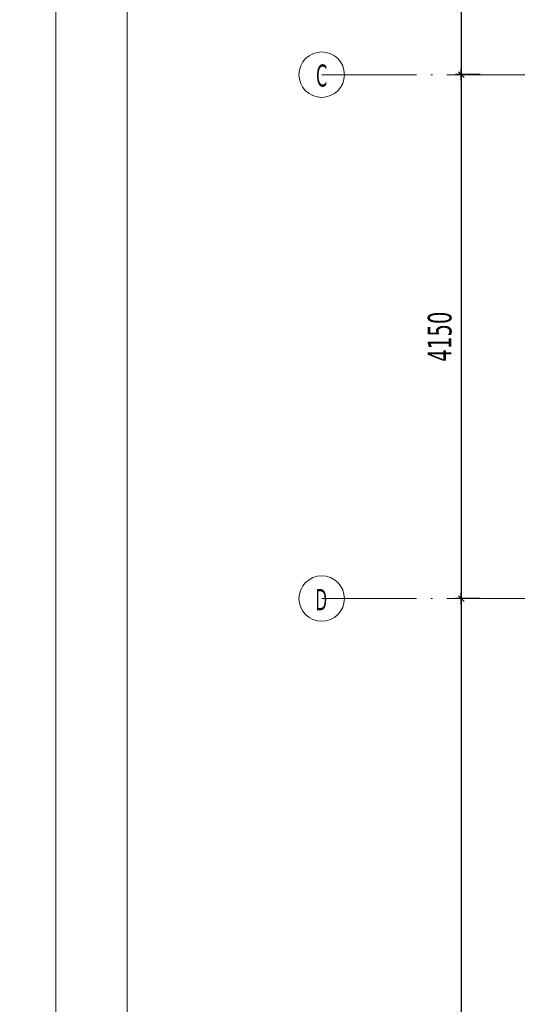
# Model space of a CAD drawing. Header units: millimetres. Extents: x 0 to 1517, y -116 to 725.
# Tile 74 of 256: x 633 to 686, y -5 to 99. Entities that reach past the tile are written whole.
import ezdxf

# ---------------------------------------------------------------- set-up
doc = ezdxf.new("R2010")
doc.units = ezdxf.units.MM
doc.linetypes.add('CADWORK_5', pattern=[13.2, 10, -1.5, 0.2, -1.5])
doc.layers.add('Ech.1_75', color=7, linetype='Continuous')
doc.styles.add('tahoma-', font='txt', dxfattribs={"height": 1})
doc.styles.add('tahoma-z-r', font='txt', dxfattribs={"width": 0.704918})
doc.dimstyles.new('ISO-25', dxfattribs={"dimtxt": 2.5, "dimasz": 2.5, "dimexe": 1.25, "dimexo": 0.625, "dimtad": 1, "dimtxsty": 'Standard', "dimcen": 2.5, "dimadec": 0, "dimazin": 0, "dimtfac": 1, "dimtmove": 0, "dimatfit": 3, "dimfxl": 1, "dimarcsym": 0})

# ---------------------------------------------------------------- blocks, each defined once
blk = doc.blocks.new('cw-dimension-symbol2')
at = {"color": 0, "linetype": 'Continuous', "lineweight": -2}
for p, q in [((-1, 0), (1, 0)), ((-0.5, -0.5), (0.5, 0.5))]:
    blk.add_line(p, q, dxfattribs=at)
blk = doc.blocks.new('*D199')
at = {"layer": 'Defpoints', "color": 0}
for p in [(681.97, 148.99), (679.97, 93.66), (681.97, 93.66)]:
    blk.add_point(p, dxfattribs=at)
at = {"layer": 'Ech.1_75', "color": 0, "linetype": 'Continuous', "lineweight": -2}
for p, q in [((681.97, 148.99), (679.37, 148.99)), ((679.97, 148.39), (679.97, 94.26)), ((681.97, 93.66), (679.37, 93.66))]:
    blk.add_line(p, q, dxfattribs=at)
at = {"layer": 'Ech.1_75', "color": 0, "lineweight": -2, "xscale": 0.6000000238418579, "yscale": 0.6000000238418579, "zscale": 0.6000000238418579}
for p, rotation in [((679.97, 148.99), 90), ((679.97, 93.66), 270)]:
    blk.add_blockref('cw-dimension-symbol2', p, dxfattribs=dict(at, rotation=rotation))
at = {"layer": 'Ech.1_75', "color": 7, "linetype": 'Continuous', "lineweight": 5, "insert": (677.72, 121.32), "char_height": 2.5, "attachment_point": 5, "rotation": 90, "style": 'tahoma-z-r'}
blk.add_mtext('4150', dxfattribs=at)
blk = doc.blocks.new('*D200')
at = {"layer": 'Defpoints', "color": 0}
for p in [(681.97, 93.66), (679.97, 38.32), (681.97, 38.32)]:
    blk.add_point(p, dxfattribs=at)
at = {"layer": 'Ech.1_75', "color": 0, "linetype": 'Continuous', "lineweight": -2}
for p, q in [((681.97, 93.66), (679.37, 93.66)), ((679.97, 93.06), (679.97, 38.92)), ((681.97, 38.32), (679.37, 38.32))]:
    blk.add_line(p, q, dxfattribs=at)
at = {"layer": 'Ech.1_75', "color": 0, "lineweight": -2, "xscale": 0.6000000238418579, "yscale": 0.6000000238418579, "zscale": 0.6000000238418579}
for p, rotation in [((679.97, 93.66), 90), ((679.97, 38.32), 270)]:
    blk.add_blockref('cw-dimension-symbol2', p, dxfattribs=dict(at, rotation=rotation))
at = {"layer": 'Ech.1_75', "color": 7, "linetype": 'Continuous', "lineweight": 5, "insert": (677.72, 65.99), "char_height": 2.5, "attachment_point": 5, "rotation": 90, "style": 'tahoma-z-r'}
blk.add_mtext('4150', dxfattribs=at)
blk = doc.blocks.new('*D201')
at = {"layer": 'Defpoints', "color": 0}
for p in [(681.97, 38.32), (679.97, -70.34), (681.97, -70.34)]:
    blk.add_point(p, dxfattribs=at)
at = {"layer": 'Ech.1_75', "color": 0, "linetype": 'Continuous', "lineweight": -2}
for p, q in [((681.97, 38.32), (679.37, 38.32)), ((679.97, 37.72), (679.97, -69.74)), ((681.97, -70.34), (679.37, -70.34))]:
    blk.add_line(p, q, dxfattribs=at)
at = {"layer": 'Ech.1_75', "color": 0, "lineweight": -2, "xscale": 0.6000000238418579, "yscale": 0.6000000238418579, "zscale": 0.6000000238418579}
for p, rotation in [((679.97, 38.32), 90), ((679.97, -70.34), 270)]:
    blk.add_blockref('cw-dimension-symbol2', p, dxfattribs=dict(at, rotation=rotation))
at = {"layer": 'Ech.1_75', "color": 7, "linetype": 'Continuous', "lineweight": 5, "insert": (677.72, -16.01), "char_height": 2.5, "attachment_point": 5, "rotation": 90, "style": 'tahoma-z-r'}
blk.add_mtext('8150', dxfattribs=at)

msp = doc.modelspace()

# ---------------------------------------------------------------- linework, layer by layer
at = {"layer": 'Ech.1_75', "color": 7, "linetype": 'Continuous', "lineweight": 5}
for points in [[(334.895, 239.316), (334.895, -108.036), (637.183, -108.036), (637.183, 239.316), (334.895, 239.316)], [(644.722, 239.316), (644.722, -108.036), (947.01, -108.036), (947.01, 239.316), (644.722, 239.316)]]:
    msp.add_lwpolyline(points, close=True, dxfattribs=at)

# ---------------------------------------------------------------- dimensions: what is measured, and where the dimension line sits
for base, p1, p2, text, picture, middle in [((679.973, 93.655), (681.973, 148.988), (681.973, 93.655), '4150', '*D199', (677.723, 121.322)), ((679.973, 38.322), (681.973, 93.655), (681.973, 38.322), '4150', '*D200', (677.723, 65.988)), ((679.973, -70.345), (681.973, 38.322), (681.973, -70.345), '8150', '*D201', (677.723, -16.012))]:
    dim = msp.add_linear_dim(base=base, p1=p1, p2=p2, angle=270, text=text, dimstyle='ISO-25', override={"dimtxt": 2.5, "dimasz": 0.6, "dimexe": 0.6, "dimexo": 0, "dimgap": 0, "dimdec": 0, "dimlfac": 1, "dimtxsty": 'tahoma-z-r', "dimblk": 'cw-dimension-symbol2', "dimclrt": 7, "dimtmove": 2}, dxfattribs=at)
    dim.commit()
    dim.dimension.update_dxf_attribs({"geometry": picture, "text_midpoint": middle, "dimtype": 161, "text_rotation": 90})

# ---------------------------------------------------------------- next in the draw order: wipeouts: each hides what was drawn before it
at = {"linetype": 'Continuous'}
for points in [[(665.249, 91.255), (665.264, 91.255), (665.279, 91.255), (665.294, 91.256), (665.309, 91.256), (665.324, 91.256), (665.34, 91.257), (665.355, 91.257), (665.37, 91.258), (665.385, 91.259), (665.4, 91.26), (665.415, 91.261), (665.43, 91.262), (665.445, 91.263), (665.46, 91.264), (665.475, 91.266), (665.49, 91.267), (665.505, 91.269), (665.52, 91.27), (665.535, 91.272), (665.55, 91.274), (665.565, 91.276), (665.58, 91.278), (665.595, 91.28), (665.61, 91.282), (665.625, 91.285), (665.639, 91.287), (665.654, 91.29), (665.669, 91.292), (665.684, 91.295), (665.699, 91.298), (665.714, 91.3), (665.728, 91.303), (665.743, 91.307), (665.758, 91.31), (665.773, 91.313), (665.787, 91.316), (665.802, 91.32), (665.817, 91.323), (665.831, 91.327), (665.846, 91.331), (665.861, 91.334), (665.875, 91.338), (665.89, 91.342), (665.904, 91.346), (665.919, 91.35), (665.933, 91.355), (665.948, 91.359), (665.962, 91.363), (665.976, 91.368), (665.991, 91.373), (666.005, 91.377), (666.019, 91.382), (666.034, 91.387), (666.048, 91.392), (666.062, 91.397), (666.076, 91.402), (666.09, 91.407), (666.104, 91.413), (666.119, 91.418), (666.133, 91.424), (666.147, 91.429), (666.161, 91.435), (666.174, 91.441), (666.188, 91.447), (666.202, 91.452), (666.216, 91.459), (666.23, 91.465), (666.244, 91.471), (666.257, 91.477), (666.271, 91.484), (666.285, 91.49), (666.298, 91.497), (666.312, 91.503), (666.325, 91.51), (666.339, 91.517), (666.352, 91.524), (666.365, 91.531), (666.379, 91.538), (666.392, 91.545), (666.405, 91.552), (666.418, 91.559), (666.432, 91.567), (666.445, 91.574), (666.458, 91.582), (666.471, 91.589), (666.484, 91.597), (666.497, 91.605), (666.509, 91.613), (666.522, 91.621), (666.535, 91.629), (666.548, 91.637), (666.56, 91.645), (666.573, 91.653), (666.586, 91.662), (666.598, 91.67), (666.611, 91.679), (666.623, 91.687), (666.635, 91.696), (666.648, 91.705), (666.66, 91.713), (666.672, 91.722), (666.684, 91.731), (666.696, 91.74), (666.708, 91.75), (666.72, 91.759), (666.732, 91.768), (666.744, 91.777), (666.756, 91.787), (666.767, 91.796), (666.779, 91.806), (666.79, 91.816), (666.802, 91.825), (666.813, 91.835), (666.825, 91.845), (666.836, 91.855), (666.847, 91.865), (666.859, 91.875), (666.87, 91.885), (666.881, 91.895), (666.892, 91.906), (666.903, 91.916), (666.914, 91.926), (666.925, 91.937), (666.935, 91.947), (666.946, 91.958), (666.957, 91.969), (666.967, 91.98), (666.978, 91.99), (666.988, 92.001), (666.999, 92.012), (667.009, 92.023), (667.019, 92.034), (667.029, 92.045), (667.039, 92.057), (667.049, 92.068), (667.059, 92.079), (667.069, 92.091), (667.079, 92.102), (667.089, 92.114), (667.098, 92.125), (667.108, 92.137), (667.117, 92.149), (667.127, 92.16), (667.136, 92.172), (667.145, 92.184), (667.155, 92.196), (667.164, 92.208), (667.173, 92.22), (667.182, 92.232), (667.191, 92.244), (667.2, 92.257), (667.208, 92.269), (667.217, 92.281), (667.226, 92.294), (667.234, 92.306), (667.242, 92.319), (667.251, 92.331), (667.259, 92.344), (667.267, 92.356), (667.275, 92.369), (667.283, 92.382), (667.291, 92.395), (667.299, 92.408), (667.307, 92.42), (667.315, 92.433), (667.322, 92.446), (667.33, 92.459), (667.338, 92.473), (667.345, 92.486), (667.352, 92.499), (667.359, 92.512), (667.367, 92.525), (667.374, 92.539), (667.381, 92.552), (667.387, 92.566), (667.394, 92.579), (667.401, 92.592), (667.408, 92.606), (667.414, 92.62), (667.421, 92.633), (667.427, 92.647), (667.433, 92.661), (667.44, 92.674), (667.446, 92.688), (667.452, 92.702), (667.458, 92.716), (667.463, 92.73), (667.469, 92.744), (667.475, 92.758), (667.481, 92.772), (667.486, 92.786), (667.491, 92.8), (667.497, 92.814), (667.502, 92.828), (667.507, 92.842), (667.512, 92.856), (667.517, 92.871), (667.522, 92.885), (667.527, 92.899), (667.532, 92.913), (667.536, 92.928), (667.541, 92.942), (667.545, 92.957), (667.55, 92.971), (667.554, 92.986), (667.558, 93), (667.562, 93.015), (667.566, 93.029), (667.57, 93.044), (667.574, 93.058), (667.577, 93.073), (667.581, 93.088), (667.584, 93.102), (667.588, 93.117), (667.591, 93.132), (667.595, 93.146), (667.598, 93.161), (667.601, 93.176), (667.604, 93.191), (667.607, 93.205), (667.609, 93.22), (667.612, 93.235), (667.615, 93.25), (667.617, 93.265), (667.62, 93.28), (667.622, 93.295), (667.624, 93.309), (667.626, 93.324), (667.628, 93.339), (667.63, 93.354), (667.632, 93.369), (667.634, 93.384), (667.635, 93.399), (667.637, 93.414), (667.638, 93.429), (667.64, 93.444), (667.641, 93.459), (667.642, 93.474), (667.643, 93.489), (667.644, 93.504), (667.645, 93.519), (667.646, 93.535), (667.647, 93.55), (667.647, 93.565), (667.648, 93.58), (667.648, 93.595), (667.649, 93.61), (667.649, 93.625), (667.649, 93.64), (667.649, 93.655), (667.649, 93.67), (667.649, 93.685), (667.649, 93.7), (667.648, 93.715), (667.648, 93.73), (667.647, 93.746), (667.647, 93.761), (667.646, 93.776), (667.645, 93.791), (667.644, 93.806), (667.643, 93.821), (667.642, 93.836), (667.641, 93.851), (667.64, 93.866), (667.638, 93.881), (667.637, 93.896), (667.635, 93.911), (667.634, 93.926), (667.632, 93.941), (667.63, 93.956), (667.628, 93.971), (667.626, 93.986), (667.624, 94.001), (667.622, 94.016), (667.62, 94.031), (667.617, 94.045), (667.615, 94.06), (667.612, 94.075), (667.609, 94.09), (667.607, 94.105), (667.604, 94.12), (667.601, 94.134), (667.598, 94.149), (667.595, 94.164), (667.591, 94.179), (667.588, 94.193), (667.584, 94.208), (667.581, 94.223), (667.577, 94.237), (667.574, 94.252), (667.57, 94.267), (667.566, 94.281), (667.562, 94.296), (667.558, 94.31), (667.554, 94.325), (667.55, 94.339), (667.545, 94.354), (667.541, 94.368), (667.536, 94.382), (667.532, 94.397), (667.527, 94.411), (667.522, 94.425), (667.517, 94.44), (667.512, 94.454), (667.507, 94.468), (667.502, 94.482), (667.497, 94.496), (667.491, 94.51), (667.486, 94.525), (667.481, 94.539), (667.475, 94.553), (667.469, 94.567), (667.463, 94.581), (667.458, 94.594), (667.452, 94.608), (667.446, 94.622), (667.44, 94.636), (667.433, 94.65), (667.427, 94.663), (667.421, 94.677), (667.414, 94.691), (667.408, 94.704), (667.401, 94.718), (667.394, 94.731), (667.387, 94.745), (667.381, 94.758), (667.374, 94.771), (667.367, 94.785), (667.359, 94.798), (667.352, 94.811), (667.345, 94.825), (667.338, 94.838), (667.33, 94.851), (667.322, 94.864), (667.315, 94.877), (667.307, 94.89), (667.299, 94.903), (667.291, 94.916), (667.283, 94.928), (667.275, 94.941), (667.267, 94.954), (667.259, 94.966), (667.251, 94.979), (667.242, 94.992), (667.234, 95.004), (667.226, 95.017), (667.217, 95.029), (667.208, 95.041), (667.2, 95.054), (667.191, 95.066), (667.182, 95.078), (667.173, 95.09), (667.164, 95.102), (667.155, 95.114), (667.145, 95.126), (667.136, 95.138), (667.127, 95.15), (667.117, 95.162), (667.108, 95.173), (667.098, 95.185), (667.089, 95.197), (667.079, 95.208), (667.069, 95.22), (667.059, 95.231), (667.049, 95.242), (667.039, 95.254), (667.029, 95.265), (667.019, 95.276), (667.009, 95.287), (666.999, 95.298), (666.988, 95.309), (666.978, 95.32), (666.967, 95.331), (666.957, 95.341), (666.946, 95.352), (666.935, 95.363), (666.925, 95.373), (666.914, 95.384), (666.903, 95.394), (666.892, 95.405), (666.881, 95.415), (666.87, 95.425), (666.859, 95.435), (666.847, 95.445), (666.836, 95.455), (666.825, 95.465), (666.813, 95.475), (666.802, 95.485), (666.79, 95.495), (666.779, 95.504), (666.767, 95.514), (666.756, 95.523), (666.744, 95.533), (666.732, 95.542), (666.72, 95.551), (666.708, 95.561), (666.696, 95.57), (666.684, 95.579), (666.672, 95.588), (666.66, 95.597), (666.648, 95.606), (666.635, 95.614), (666.623, 95.623), (666.611, 95.632), (666.598, 95.64), (666.586, 95.649), (666.573, 95.657), (666.56, 95.665), (666.548, 95.673), (666.535, 95.681), (666.522, 95.69), (666.509, 95.697), (666.497, 95.705), (666.484, 95.713), (666.471, 95.721), (666.458, 95.729), (666.445, 95.736), (666.432, 95.744), (666.418, 95.751), (666.405, 95.758), (666.392, 95.765), (666.379, 95.773), (666.365, 95.78), (666.352, 95.787), (666.339, 95.794), (666.325, 95.8), (666.312, 95.807), (666.298, 95.814), (666.285, 95.82), (666.271, 95.827), (666.257, 95.833), (666.244, 95.839), (666.23, 95.846), (666.216, 95.852), (666.202, 95.858), (666.188, 95.864), (666.174, 95.87), (666.161, 95.875), (666.147, 95.881), (666.133, 95.887), (666.119, 95.892), (666.104, 95.897), (666.09, 95.903), (666.076, 95.908), (666.062, 95.913), (666.048, 95.918), (666.034, 95.923), (666.019, 95.928), (666.005, 95.933), (665.991, 95.938), (665.976, 95.942), (665.962, 95.947), (665.948, 95.951), (665.933, 95.956), (665.919, 95.96), (665.904, 95.964), (665.89, 95.968), (665.875, 95.972), (665.861, 95.976), (665.846, 95.98), (665.831, 95.983), (665.817, 95.987), (665.802, 95.991), (665.787, 95.994), (665.773, 95.997), (665.758, 96.001), (665.743, 96.004), (665.728, 96.007), (665.714, 96.01), (665.699, 96.013), (665.684, 96.015), (665.669, 96.018), (665.654, 96.021), (665.639, 96.023), (665.625, 96.026), (665.61, 96.028), (665.595, 96.03), (665.58, 96.032), (665.565, 96.034), (665.55, 96.036), (665.535, 96.038), (665.52, 96.04), (665.505, 96.041), (665.49, 96.043), (665.475, 96.044), (665.46, 96.046), (665.445, 96.047), (665.43, 96.048), (665.415, 96.049), (665.4, 96.05), (665.385, 96.051), (665.37, 96.052), (665.355, 96.053), (665.34, 96.053), (665.324, 96.054), (665.309, 96.054), (665.294, 96.055), (665.279, 96.055), (665.264, 96.055), (665.249, 96.055), (665.234, 96.055), (665.219, 96.055), (665.204, 96.055), (665.189, 96.054), (665.174, 96.054), (665.159, 96.053), (665.144, 96.053), (665.128, 96.052), (665.113, 96.051), (665.098, 96.05), (665.083, 96.049), (665.068, 96.048), (665.053, 96.047), (665.038, 96.046), (665.023, 96.044), (665.008, 96.043), (664.993, 96.041), (664.978, 96.04), (664.963, 96.038), (664.948, 96.036), (664.933, 96.034), (664.918, 96.032), (664.903, 96.03), (664.889, 96.028), (664.874, 96.026), (664.859, 96.023), (664.844, 96.021), (664.829, 96.018), (664.814, 96.015), (664.799, 96.013), (664.785, 96.01), (664.77, 96.007), (664.755, 96.004), (664.74, 96.001), (664.726, 95.997), (664.711, 95.994), (664.696, 95.991), (664.681, 95.987), (664.667, 95.983), (664.652, 95.98), (664.638, 95.976), (664.623, 95.972), (664.608, 95.968), (664.594, 95.964), (664.579, 95.96), (664.565, 95.956), (664.551, 95.951), (664.536, 95.947), (664.522, 95.942), (664.507, 95.938), (664.493, 95.933), (664.479, 95.928), (664.465, 95.923), (664.45, 95.918), (664.436, 95.913), (664.422, 95.908), (664.408, 95.903), (664.394, 95.897), (664.38, 95.892), (664.366, 95.887), (664.352, 95.881), (664.338, 95.875), (664.324, 95.87), (664.31, 95.864), (664.296, 95.858), (664.282, 95.852), (664.268, 95.846), (664.255, 95.839), (664.241, 95.833), (664.227, 95.827), (664.214, 95.82), (664.2, 95.814), (664.186, 95.807), (664.173, 95.8), (664.159, 95.794), (664.146, 95.787), (664.133, 95.78), (664.119, 95.773), (664.106, 95.765), (664.093, 95.758), (664.08, 95.751), (664.067, 95.744), (664.053, 95.736), (664.04, 95.729), (664.027, 95.721), (664.014, 95.713), (664.001, 95.705), (663.989, 95.697), (663.976, 95.69), (663.963, 95.681), (663.95, 95.673), (663.938, 95.665), (663.925, 95.657), (663.913, 95.649), (663.9, 95.64), (663.888, 95.632), (663.875, 95.623), (663.863, 95.614), (663.851, 95.606), (663.838, 95.597), (663.826, 95.588), (663.814, 95.579), (663.802, 95.57), (663.79, 95.561), (663.778, 95.551), (663.766, 95.542), (663.754, 95.533), (663.743, 95.523), (663.731, 95.514), (663.719, 95.504), (663.708, 95.495), (663.696, 95.485), (663.685, 95.475), (663.673, 95.465), (663.662, 95.455), (663.651, 95.445), (663.639, 95.435), (663.628, 95.425), (663.617, 95.415), (663.606, 95.405), (663.595, 95.394), (663.584, 95.384), (663.573, 95.373), (663.563, 95.363), (663.552, 95.352), (663.541, 95.341), (663.531, 95.331), (663.52, 95.32), (663.51, 95.309), (663.5, 95.298), (663.489, 95.287), (663.479, 95.276), (663.469, 95.265), (663.459, 95.254), (663.449, 95.242), (663.439, 95.231), (663.429, 95.22), (663.419, 95.208), (663.409, 95.197), (663.4, 95.185), (663.39, 95.173), (663.381, 95.162), (663.371, 95.15), (663.362, 95.138), (663.353, 95.126), (663.343, 95.114), (663.334, 95.102), (663.325, 95.09), (663.316, 95.078), (663.307, 95.066), (663.299, 95.054), (663.29, 95.041), (663.281, 95.029), (663.273, 95.017), (663.264, 95.004), (663.256, 94.992), (663.247, 94.979), (663.239, 94.966), (663.231, 94.954), (663.223, 94.941), (663.215, 94.928), (663.207, 94.916), (663.199, 94.903), (663.191, 94.89), (663.183, 94.877), (663.176, 94.864), (663.168, 94.851), (663.161, 94.838), (663.153, 94.825), (663.146, 94.811), (663.139, 94.798), (663.132, 94.785), (663.125, 94.771), (663.118, 94.758), (663.111, 94.745), (663.104, 94.731), (663.097, 94.718), (663.09, 94.704), (663.084, 94.691), (663.077, 94.677), (663.071, 94.663), (663.065, 94.65), (663.059, 94.636), (663.052, 94.622), (663.046, 94.608), (663.041, 94.594), (663.035, 94.581), (663.029, 94.567), (663.023, 94.553), (663.018, 94.539), (663.012, 94.525), (663.007, 94.51), (663.001, 94.496), (662.996, 94.482), (662.991, 94.468), (662.986, 94.454), (662.981, 94.44), (662.976, 94.425), (662.971, 94.411), (662.967, 94.397), (662.962, 94.382), (662.957, 94.368), (662.953, 94.354), (662.949, 94.339), (662.944, 94.325), (662.94, 94.31), (662.936, 94.296), (662.932, 94.281), (662.928, 94.267), (662.924, 94.252), (662.921, 94.237), (662.917, 94.223), (662.914, 94.208), (662.91, 94.193), (662.907, 94.179), (662.904, 94.164), (662.9, 94.149), (662.897, 94.134), (662.894, 94.12), (662.892, 94.105), (662.889, 94.09), (662.886, 94.075), (662.884, 94.06), (662.881, 94.045), (662.879, 94.031), (662.876, 94.016), (662.874, 94.001), (662.872, 93.986), (662.87, 93.971), (662.868, 93.956), (662.866, 93.941), (662.864, 93.926), (662.863, 93.911), (662.861, 93.896), (662.86, 93.881), (662.858, 93.866), (662.857, 93.851), (662.856, 93.836), (662.855, 93.821), (662.854, 93.806), (662.853, 93.791), (662.852, 93.776), (662.851, 93.761), (662.851, 93.746), (662.85, 93.73), (662.85, 93.715), (662.849, 93.7), (662.849, 93.685), (662.849, 93.67), (662.849, 93.655), (662.849, 93.64), (662.849, 93.625), (662.849, 93.61), (662.85, 93.595), (662.85, 93.58), (662.851, 93.565), (662.851, 93.55), (662.852, 93.535), (662.853, 93.519), (662.854, 93.504), (662.855, 93.489), (662.856, 93.474), (662.857, 93.459), (662.858, 93.444), (662.86, 93.429), (662.861, 93.414), (662.863, 93.399), (662.864, 93.384), (662.866, 93.369), (662.868, 93.354), (662.87, 93.339), (662.872, 93.324), (662.874, 93.309), (662.876, 93.295), (662.879, 93.28), (662.881, 93.265), (662.884, 93.25), (662.886, 93.235), (662.889, 93.22), (662.892, 93.205), (662.894, 93.191), (662.897, 93.176), (662.9, 93.161), (662.904, 93.146), (662.907, 93.132), (662.91, 93.117), (662.914, 93.102), (662.917, 93.088), (662.921, 93.073), (662.924, 93.058), (662.928, 93.044), (662.932, 93.029), (662.936, 93.015), (662.94, 93), (662.944, 92.986), (662.949, 92.971), (662.953, 92.957), (662.957, 92.942), (662.962, 92.928), (662.967, 92.913), (662.971, 92.899), (662.976, 92.885), (662.981, 92.871), (662.986, 92.856), (662.991, 92.842), (662.996, 92.828), (663.001, 92.814), (663.007, 92.8), (663.012, 92.786), (663.018, 92.772), (663.023, 92.758), (663.029, 92.744), (663.035, 92.73), (663.041, 92.716), (663.046, 92.702), (663.052, 92.688), (663.059, 92.674), (663.065, 92.661), (663.071, 92.647), (663.077, 92.633), (663.084, 92.62), (663.09, 92.606), (663.097, 92.592), (663.104, 92.579), (663.111, 92.566), (663.118, 92.552), (663.125, 92.539), (663.132, 92.525), (663.139, 92.512), (663.146, 92.499), (663.153, 92.486), (663.161, 92.473), (663.168, 92.459), (663.176, 92.446), (663.183, 92.433), (663.191, 92.42), (663.199, 92.408), (663.207, 92.395), (663.215, 92.382), (663.223, 92.369), (663.231, 92.356), (663.239, 92.344), (663.247, 92.331), (663.256, 92.319), (663.264, 92.306), (663.273, 92.294), (663.281, 92.281), (663.29, 92.269), (663.299, 92.257), (663.307, 92.244), (663.316, 92.232), (663.325, 92.22), (663.334, 92.208), (663.343, 92.196), (663.353, 92.184), (663.362, 92.172), (663.371, 92.16), (663.381, 92.149), (663.39, 92.137), (663.4, 92.125), (663.409, 92.114), (663.419, 92.102), (663.429, 92.091), (663.439, 92.079), (663.449, 92.068), (663.459, 92.057), (663.469, 92.045), (663.479, 92.034), (663.489, 92.023), (663.5, 92.012), (663.51, 92.001), (663.52, 91.99), (663.531, 91.98), (663.541, 91.969), (663.552, 91.958), (663.563, 91.947), (663.573, 91.937), (663.584, 91.926), (663.595, 91.916), (663.606, 91.906), (663.617, 91.895), (663.628, 91.885), (663.639, 91.875), (663.651, 91.865), (663.662, 91.855), (663.673, 91.845), (663.685, 91.835), (663.696, 91.825), (663.708, 91.816), (663.719, 91.806), (663.731, 91.796), (663.743, 91.787), (663.754, 91.777), (663.766, 91.768), (663.778, 91.759), (663.79, 91.75), (663.802, 91.74), (663.814, 91.731), (663.826, 91.722), (663.838, 91.713), (663.851, 91.705), (663.863, 91.696), (663.875, 91.687), (663.888, 91.679), (663.9, 91.67), (663.913, 91.662), (663.925, 91.653), (663.938, 91.645), (663.95, 91.637), (663.963, 91.629), (663.976, 91.621), (663.989, 91.613), (664.001, 91.605), (664.014, 91.597), (664.027, 91.589), (664.04, 91.582), (664.053, 91.574), (664.067, 91.567), (664.08, 91.559), (664.093, 91.552), (664.106, 91.545), (664.119, 91.538), (664.133, 91.531), (664.146, 91.524), (664.159, 91.517), (664.173, 91.51), (664.186, 91.503), (664.2, 91.497), (664.214, 91.49), (664.227, 91.484), (664.241, 91.477), (664.255, 91.471), (664.268, 91.465), (664.282, 91.459), (664.296, 91.452), (664.31, 91.447), (664.324, 91.441), (664.338, 91.435), (664.352, 91.429), (664.366, 91.424), (664.38, 91.418), (664.394, 91.413), (664.408, 91.407), (664.422, 91.402), (664.436, 91.397), (664.45, 91.392), (664.465, 91.387), (664.479, 91.382), (664.493, 91.377), (664.507, 91.373), (664.522, 91.368), (664.536, 91.363), (664.551, 91.359), (664.565, 91.355), (664.579, 91.35), (664.594, 91.346), (664.608, 91.342), (664.623, 91.338), (664.638, 91.334), (664.652, 91.331), (664.667, 91.327), (664.681, 91.323), (664.696, 91.32), (664.711, 91.316), (664.726, 91.313), (664.74, 91.31), (664.755, 91.307), (664.77, 91.303), (664.785, 91.3), (664.799, 91.298), (664.814, 91.295), (664.829, 91.292), (664.844, 91.29), (664.859, 91.287), (664.874, 91.285), (664.889, 91.282), (664.903, 91.28), (664.918, 91.278), (664.933, 91.276), (664.948, 91.274), (664.963, 91.272), (664.978, 91.27), (664.993, 91.269), (665.008, 91.267), (665.023, 91.266), (665.038, 91.264), (665.053, 91.263), (665.068, 91.262), (665.083, 91.261), (665.098, 91.26), (665.113, 91.259), (665.128, 91.258), (665.144, 91.257), (665.159, 91.257), (665.174, 91.256), (665.189, 91.256), (665.204, 91.256), (665.219, 91.255), (665.234, 91.255)], [(665.249, 35.922), (665.264, 35.922), (665.279, 35.922), (665.294, 35.922), (665.309, 35.923), (665.324, 35.923), (665.34, 35.923), (665.355, 35.924), (665.37, 35.925), (665.385, 35.926), (665.4, 35.927), (665.415, 35.928), (665.43, 35.929), (665.445, 35.93), (665.46, 35.931), (665.475, 35.932), (665.49, 35.934), (665.505, 35.935), (665.52, 35.937), (665.535, 35.939), (665.55, 35.941), (665.565, 35.943), (665.58, 35.945), (665.595, 35.947), (665.61, 35.949), (665.625, 35.951), (665.639, 35.954), (665.654, 35.956), (665.669, 35.959), (665.684, 35.962), (665.699, 35.964), (665.714, 35.967), (665.728, 35.97), (665.743, 35.973), (665.758, 35.976), (665.773, 35.98), (665.787, 35.983), (665.802, 35.986), (665.817, 35.99), (665.831, 35.993), (665.846, 35.997), (665.861, 36.001), (665.875, 36.005), (665.89, 36.009), (665.904, 36.013), (665.919, 36.017), (665.933, 36.021), (665.948, 36.026), (665.962, 36.03), (665.976, 36.035), (665.991, 36.039), (666.005, 36.044), (666.019, 36.049), (666.034, 36.054), (666.048, 36.059), (666.062, 36.064), (666.076, 36.069), (666.09, 36.074), (666.104, 36.079), (666.119, 36.085), (666.133, 36.09), (666.147, 36.096), (666.161, 36.102), (666.174, 36.107), (666.188, 36.113), (666.202, 36.119), (666.216, 36.125), (666.23, 36.131), (666.244, 36.138), (666.257, 36.144), (666.271, 36.15), (666.285, 36.157), (666.298, 36.163), (666.312, 36.17), (666.325, 36.177), (666.339, 36.183), (666.352, 36.19), (666.365, 36.197), (666.379, 36.204), (666.392, 36.211), (666.405, 36.219), (666.418, 36.226), (666.432, 36.233), (666.445, 36.241), (666.458, 36.248), (666.471, 36.256), (666.484, 36.264), (666.497, 36.272), (666.509, 36.279), (666.522, 36.287), (666.535, 36.295), (666.548, 36.304), (666.56, 36.312), (666.573, 36.32), (666.586, 36.328), (666.598, 36.337), (666.611, 36.345), (666.623, 36.354), (666.635, 36.363), (666.648, 36.371), (666.66, 36.38), (666.672, 36.389), (666.684, 36.398), (666.696, 36.407), (666.708, 36.416), (666.72, 36.425), (666.732, 36.435), (666.744, 36.444), (666.756, 36.453), (666.767, 36.463), (666.779, 36.473), (666.79, 36.482), (666.802, 36.492), (666.813, 36.502), (666.825, 36.512), (666.836, 36.522), (666.847, 36.532), (666.859, 36.542), (666.87, 36.552), (666.881, 36.562), (666.892, 36.572), (666.903, 36.583), (666.914, 36.593), (666.925, 36.604), (666.935, 36.614), (666.946, 36.625), (666.957, 36.635), (666.967, 36.646), (666.978, 36.657), (666.988, 36.668), (666.999, 36.679), (667.009, 36.69), (667.019, 36.701), (667.029, 36.712), (667.039, 36.723), (667.049, 36.735), (667.059, 36.746), (667.069, 36.757), (667.079, 36.769), (667.089, 36.78), (667.098, 36.792), (667.108, 36.804), (667.117, 36.815), (667.127, 36.827), (667.136, 36.839), (667.145, 36.851), (667.155, 36.863), (667.164, 36.875), (667.173, 36.887), (667.182, 36.899), (667.191, 36.911), (667.2, 36.923), (667.208, 36.936), (667.217, 36.948), (667.226, 36.96), (667.234, 36.973), (667.242, 36.985), (667.251, 36.998), (667.259, 37.01), (667.267, 37.023), (667.275, 37.036), (667.283, 37.049), (667.291, 37.061), (667.299, 37.074), (667.307, 37.087), (667.315, 37.1), (667.322, 37.113), (667.33, 37.126), (667.338, 37.139), (667.345, 37.152), (667.352, 37.166), (667.359, 37.179), (667.367, 37.192), (667.374, 37.205), (667.381, 37.219), (667.387, 37.232), (667.394, 37.246), (667.401, 37.259), (667.408, 37.273), (667.414, 37.286), (667.421, 37.3), (667.427, 37.314), (667.433, 37.327), (667.44, 37.341), (667.446, 37.355), (667.452, 37.369), (667.458, 37.382), (667.463, 37.396), (667.469, 37.41), (667.475, 37.424), (667.481, 37.438), (667.486, 37.452), (667.491, 37.466), (667.497, 37.48), (667.502, 37.495), (667.507, 37.509), (667.512, 37.523), (667.517, 37.537), (667.522, 37.552), (667.527, 37.566), (667.532, 37.58), (667.536, 37.594), (667.541, 37.609), (667.545, 37.623), (667.55, 37.638), (667.554, 37.652), (667.558, 37.667), (667.562, 37.681), (667.566, 37.696), (667.57, 37.71), (667.574, 37.725), (667.577, 37.74), (667.581, 37.754), (667.584, 37.769), (667.588, 37.784), (667.591, 37.798), (667.595, 37.813), (667.598, 37.828), (667.601, 37.842), (667.604, 37.857), (667.607, 37.872), (667.609, 37.887), (667.612, 37.902), (667.615, 37.917), (667.617, 37.931), (667.62, 37.946), (667.622, 37.961), (667.624, 37.976), (667.626, 37.991), (667.628, 38.006), (667.63, 38.021), (667.632, 38.036), (667.634, 38.051), (667.635, 38.066), (667.637, 38.081), (667.638, 38.096), (667.64, 38.111), (667.641, 38.126), (667.642, 38.141), (667.643, 38.156), (667.644, 38.171), (667.645, 38.186), (667.646, 38.201), (667.647, 38.216), (667.647, 38.231), (667.648, 38.246), (667.648, 38.261), (667.649, 38.277), (667.649, 38.292), (667.649, 38.307), (667.649, 38.322), (667.649, 38.337), (667.649, 38.352), (667.649, 38.367), (667.648, 38.382), (667.648, 38.397), (667.647, 38.412), (667.647, 38.427), (667.646, 38.442), (667.645, 38.457), (667.644, 38.472), (667.643, 38.488), (667.642, 38.503), (667.641, 38.518), (667.64, 38.533), (667.638, 38.548), (667.637, 38.563), (667.635, 38.578), (667.634, 38.593), (667.632, 38.608), (667.63, 38.623), (667.628, 38.638), (667.626, 38.652), (667.624, 38.667), (667.622, 38.682), (667.62, 38.697), (667.617, 38.712), (667.615, 38.727), (667.612, 38.742), (667.609, 38.757), (667.607, 38.771), (667.604, 38.786), (667.601, 38.801), (667.598, 38.816), (667.595, 38.831), (667.591, 38.845), (667.588, 38.86), (667.584, 38.875), (667.581, 38.889), (667.577, 38.904), (667.574, 38.919), (667.57, 38.933), (667.566, 38.948), (667.562, 38.962), (667.558, 38.977), (667.554, 38.991), (667.55, 39.006), (667.545, 39.02), (667.541, 39.035), (667.536, 39.049), (667.532, 39.063), (667.527, 39.078), (667.522, 39.092), (667.517, 39.106), (667.512, 39.121), (667.507, 39.135), (667.502, 39.149), (667.497, 39.163), (667.491, 39.177), (667.486, 39.191), (667.481, 39.205), (667.475, 39.219), (667.469, 39.233), (667.463, 39.247), (667.458, 39.261), (667.452, 39.275), (667.446, 39.289), (667.44, 39.303), (667.433, 39.316), (667.427, 39.33), (667.421, 39.344), (667.414, 39.357), (667.408, 39.371), (667.401, 39.384), (667.394, 39.398), (667.387, 39.411), (667.381, 39.425), (667.374, 39.438), (667.367, 39.451), (667.359, 39.465), (667.352, 39.478), (667.345, 39.491), (667.338, 39.504), (667.33, 39.517), (667.322, 39.53), (667.315, 39.543), (667.307, 39.556), (667.299, 39.569), (667.291, 39.582), (667.283, 39.595), (667.275, 39.608), (667.267, 39.62), (667.259, 39.633), (667.251, 39.646), (667.242, 39.658), (667.234, 39.671), (667.226, 39.683), (667.217, 39.696), (667.208, 39.708), (667.2, 39.72), (667.191, 39.732), (667.182, 39.745), (667.173, 39.757), (667.164, 39.769), (667.155, 39.781), (667.145, 39.793), (667.136, 39.805), (667.127, 39.816), (667.117, 39.828), (667.108, 39.84), (667.098, 39.852), (667.089, 39.863), (667.079, 39.875), (667.069, 39.886), (667.059, 39.898), (667.049, 39.909), (667.039, 39.92), (667.029, 39.931), (667.019, 39.943), (667.009, 39.954), (666.999, 39.965), (666.988, 39.976), (666.978, 39.987), (666.967, 39.997), (666.957, 40.008), (666.946, 40.019), (666.935, 40.029), (666.925, 40.04), (666.914, 40.051), (666.903, 40.061), (666.892, 40.071), (666.881, 40.082), (666.87, 40.092), (666.859, 40.102), (666.847, 40.112), (666.836, 40.122), (666.825, 40.132), (666.813, 40.142), (666.802, 40.152), (666.79, 40.161), (666.779, 40.171), (666.767, 40.181), (666.756, 40.19), (666.744, 40.2), (666.732, 40.209), (666.72, 40.218), (666.708, 40.227), (666.696, 40.236), (666.684, 40.246), (666.672, 40.255), (666.66, 40.263), (666.648, 40.272), (666.635, 40.281), (666.623, 40.29), (666.611, 40.298), (666.598, 40.307), (666.586, 40.315), (666.573, 40.324), (666.56, 40.332), (666.548, 40.34), (666.535, 40.348), (666.522, 40.356), (666.509, 40.364), (666.497, 40.372), (666.484, 40.38), (666.471, 40.388), (666.458, 40.395), (666.445, 40.403), (666.432, 40.41), (666.418, 40.418), (666.405, 40.425), (666.392, 40.432), (666.379, 40.439), (666.365, 40.446), (666.352, 40.453), (666.339, 40.46), (666.325, 40.467), (666.312, 40.474), (666.298, 40.48), (666.285, 40.487), (666.271, 40.493), (666.257, 40.5), (666.244, 40.506), (666.23, 40.512), (666.216, 40.518), (666.202, 40.524), (666.188, 40.53), (666.174, 40.536), (666.161, 40.542), (666.147, 40.548), (666.133, 40.553), (666.119, 40.559), (666.104, 40.564), (666.09, 40.569), (666.076, 40.575), (666.062, 40.58), (666.048, 40.585), (666.034, 40.59), (666.019, 40.595), (666.005, 40.6), (665.991, 40.604), (665.976, 40.609), (665.962, 40.613), (665.948, 40.618), (665.933, 40.622), (665.919, 40.626), (665.904, 40.631), (665.89, 40.635), (665.875, 40.639), (665.861, 40.643), (665.846, 40.646), (665.831, 40.65), (665.817, 40.654), (665.802, 40.657), (665.787, 40.661), (665.773, 40.664), (665.758, 40.667), (665.743, 40.67), (665.728, 40.673), (665.714, 40.676), (665.699, 40.679), (665.684, 40.682), (665.669, 40.685), (665.654, 40.687), (665.639, 40.69), (665.625, 40.692), (665.61, 40.695), (665.595, 40.697), (665.58, 40.699), (665.565, 40.701), (665.55, 40.703), (665.535, 40.705), (665.52, 40.706), (665.505, 40.708), (665.49, 40.71), (665.475, 40.711), (665.46, 40.712), (665.445, 40.714), (665.43, 40.715), (665.415, 40.716), (665.4, 40.717), (665.385, 40.718), (665.37, 40.719), (665.355, 40.719), (665.34, 40.72), (665.324, 40.721), (665.309, 40.721), (665.294, 40.721), (665.279, 40.722), (665.264, 40.722), (665.249, 40.722), (665.234, 40.722), (665.219, 40.722), (665.204, 40.721), (665.189, 40.721), (665.174, 40.721), (665.159, 40.72), (665.144, 40.719), (665.128, 40.719), (665.113, 40.718), (665.098, 40.717), (665.083, 40.716), (665.068, 40.715), (665.053, 40.714), (665.038, 40.712), (665.023, 40.711), (665.008, 40.71), (664.993, 40.708), (664.978, 40.706), (664.963, 40.705), (664.948, 40.703), (664.933, 40.701), (664.918, 40.699), (664.903, 40.697), (664.889, 40.695), (664.874, 40.692), (664.859, 40.69), (664.844, 40.687), (664.829, 40.685), (664.814, 40.682), (664.799, 40.679), (664.785, 40.676), (664.77, 40.673), (664.755, 40.67), (664.74, 40.667), (664.726, 40.664), (664.711, 40.661), (664.696, 40.657), (664.681, 40.654), (664.667, 40.65), (664.652, 40.646), (664.638, 40.643), (664.623, 40.639), (664.608, 40.635), (664.594, 40.631), (664.579, 40.626), (664.565, 40.622), (664.551, 40.618), (664.536, 40.613), (664.522, 40.609), (664.507, 40.604), (664.493, 40.6), (664.479, 40.595), (664.465, 40.59), (664.45, 40.585), (664.436, 40.58), (664.422, 40.575), (664.408, 40.569), (664.394, 40.564), (664.38, 40.559), (664.366, 40.553), (664.352, 40.548), (664.338, 40.542), (664.324, 40.536), (664.31, 40.53), (664.296, 40.524), (664.282, 40.518), (664.268, 40.512), (664.255, 40.506), (664.241, 40.5), (664.227, 40.493), (664.214, 40.487), (664.2, 40.48), (664.186, 40.474), (664.173, 40.467), (664.159, 40.46), (664.146, 40.453), (664.133, 40.446), (664.119, 40.439), (664.106, 40.432), (664.093, 40.425), (664.08, 40.418), (664.067, 40.41), (664.053, 40.403), (664.04, 40.395), (664.027, 40.388), (664.014, 40.38), (664.001, 40.372), (663.989, 40.364), (663.976, 40.356), (663.963, 40.348), (663.95, 40.34), (663.938, 40.332), (663.925, 40.324), (663.913, 40.315), (663.9, 40.307), (663.888, 40.298), (663.875, 40.29), (663.863, 40.281), (663.851, 40.272), (663.838, 40.263), (663.826, 40.255), (663.814, 40.246), (663.802, 40.236), (663.79, 40.227), (663.778, 40.218), (663.766, 40.209), (663.754, 40.2), (663.743, 40.19), (663.731, 40.181), (663.719, 40.171), (663.708, 40.161), (663.696, 40.152), (663.685, 40.142), (663.673, 40.132), (663.662, 40.122), (663.651, 40.112), (663.639, 40.102), (663.628, 40.092), (663.617, 40.082), (663.606, 40.071), (663.595, 40.061), (663.584, 40.051), (663.573, 40.04), (663.563, 40.029), (663.552, 40.019), (663.541, 40.008), (663.531, 39.997), (663.52, 39.987), (663.51, 39.976), (663.5, 39.965), (663.489, 39.954), (663.479, 39.943), (663.469, 39.931), (663.459, 39.92), (663.449, 39.909), (663.439, 39.898), (663.429, 39.886), (663.419, 39.875), (663.409, 39.863), (663.4, 39.852), (663.39, 39.84), (663.381, 39.828), (663.371, 39.816), (663.362, 39.805), (663.353, 39.793), (663.343, 39.781), (663.334, 39.769), (663.325, 39.757), (663.316, 39.745), (663.307, 39.732), (663.299, 39.72), (663.29, 39.708), (663.281, 39.696), (663.273, 39.683), (663.264, 39.671), (663.256, 39.658), (663.247, 39.646), (663.239, 39.633), (663.231, 39.62), (663.223, 39.608), (663.215, 39.595), (663.207, 39.582), (663.199, 39.569), (663.191, 39.556), (663.183, 39.543), (663.176, 39.53), (663.168, 39.517), (663.161, 39.504), (663.153, 39.491), (663.146, 39.478), (663.139, 39.465), (663.132, 39.451), (663.125, 39.438), (663.118, 39.425), (663.111, 39.411), (663.104, 39.398), (663.097, 39.384), (663.09, 39.371), (663.084, 39.357), (663.077, 39.344), (663.071, 39.33), (663.065, 39.316), (663.059, 39.303), (663.052, 39.289), (663.046, 39.275), (663.041, 39.261), (663.035, 39.247), (663.029, 39.233), (663.023, 39.219), (663.018, 39.205), (663.012, 39.191), (663.007, 39.177), (663.001, 39.163), (662.996, 39.149), (662.991, 39.135), (662.986, 39.121), (662.981, 39.106), (662.976, 39.092), (662.971, 39.078), (662.967, 39.063), (662.962, 39.049), (662.957, 39.035), (662.953, 39.02), (662.949, 39.006), (662.944, 38.991), (662.94, 38.977), (662.936, 38.962), (662.932, 38.948), (662.928, 38.933), (662.924, 38.919), (662.921, 38.904), (662.917, 38.889), (662.914, 38.875), (662.91, 38.86), (662.907, 38.845), (662.904, 38.831), (662.9, 38.816), (662.897, 38.801), (662.894, 38.786), (662.892, 38.771), (662.889, 38.757), (662.886, 38.742), (662.884, 38.727), (662.881, 38.712), (662.879, 38.697), (662.876, 38.682), (662.874, 38.667), (662.872, 38.652), (662.87, 38.638), (662.868, 38.623), (662.866, 38.608), (662.864, 38.593), (662.863, 38.578), (662.861, 38.563), (662.86, 38.548), (662.858, 38.533), (662.857, 38.518), (662.856, 38.503), (662.855, 38.488), (662.854, 38.472), (662.853, 38.457), (662.852, 38.442), (662.851, 38.427), (662.851, 38.412), (662.85, 38.397), (662.85, 38.382), (662.849, 38.367), (662.849, 38.352), (662.849, 38.337), (662.849, 38.322), (662.849, 38.307), (662.849, 38.292), (662.849, 38.277), (662.85, 38.261), (662.85, 38.246), (662.851, 38.231), (662.851, 38.216), (662.852, 38.201), (662.853, 38.186), (662.854, 38.171), (662.855, 38.156), (662.856, 38.141), (662.857, 38.126), (662.858, 38.111), (662.86, 38.096), (662.861, 38.081), (662.863, 38.066), (662.864, 38.051), (662.866, 38.036), (662.868, 38.021), (662.87, 38.006), (662.872, 37.991), (662.874, 37.976), (662.876, 37.961), (662.879, 37.946), (662.881, 37.931), (662.884, 37.917), (662.886, 37.902), (662.889, 37.887), (662.892, 37.872), (662.894, 37.857), (662.897, 37.842), (662.9, 37.828), (662.904, 37.813), (662.907, 37.798), (662.91, 37.784), (662.914, 37.769), (662.917, 37.754), (662.921, 37.74), (662.924, 37.725), (662.928, 37.71), (662.932, 37.696), (662.936, 37.681), (662.94, 37.667), (662.944, 37.652), (662.949, 37.638), (662.953, 37.623), (662.957, 37.609), (662.962, 37.594), (662.967, 37.58), (662.971, 37.566), (662.976, 37.552), (662.981, 37.537), (662.986, 37.523), (662.991, 37.509), (662.996, 37.495), (663.001, 37.48), (663.007, 37.466), (663.012, 37.452), (663.018, 37.438), (663.023, 37.424), (663.029, 37.41), (663.035, 37.396), (663.041, 37.382), (663.046, 37.369), (663.052, 37.355), (663.059, 37.341), (663.065, 37.327), (663.071, 37.314), (663.077, 37.3), (663.084, 37.286), (663.09, 37.273), (663.097, 37.259), (663.104, 37.246), (663.111, 37.232), (663.118, 37.219), (663.125, 37.205), (663.132, 37.192), (663.139, 37.179), (663.146, 37.166), (663.153, 37.152), (663.161, 37.139), (663.168, 37.126), (663.176, 37.113), (663.183, 37.1), (663.191, 37.087), (663.199, 37.074), (663.207, 37.061), (663.215, 37.049), (663.223, 37.036), (663.231, 37.023), (663.239, 37.01), (663.247, 36.998), (663.256, 36.985), (663.264, 36.973), (663.273, 36.96), (663.281, 36.948), (663.29, 36.936), (663.299, 36.923), (663.307, 36.911), (663.316, 36.899), (663.325, 36.887), (663.334, 36.875), (663.343, 36.863), (663.353, 36.851), (663.362, 36.839), (663.371, 36.827), (663.381, 36.815), (663.39, 36.804), (663.4, 36.792), (663.409, 36.78), (663.419, 36.769), (663.429, 36.757), (663.439, 36.746), (663.449, 36.735), (663.459, 36.723), (663.469, 36.712), (663.479, 36.701), (663.489, 36.69), (663.5, 36.679), (663.51, 36.668), (663.52, 36.657), (663.531, 36.646), (663.541, 36.635), (663.552, 36.625), (663.563, 36.614), (663.573, 36.604), (663.584, 36.593), (663.595, 36.583), (663.606, 36.572), (663.617, 36.562), (663.628, 36.552), (663.639, 36.542), (663.651, 36.532), (663.662, 36.522), (663.673, 36.512), (663.685, 36.502), (663.696, 36.492), (663.708, 36.482), (663.719, 36.473), (663.731, 36.463), (663.743, 36.453), (663.754, 36.444), (663.766, 36.435), (663.778, 36.425), (663.79, 36.416), (663.802, 36.407), (663.814, 36.398), (663.826, 36.389), (663.838, 36.38), (663.851, 36.371), (663.863, 36.363), (663.875, 36.354), (663.888, 36.345), (663.9, 36.337), (663.913, 36.328), (663.925, 36.32), (663.938, 36.312), (663.95, 36.304), (663.963, 36.295), (663.976, 36.287), (663.989, 36.279), (664.001, 36.272), (664.014, 36.264), (664.027, 36.256), (664.04, 36.248), (664.053, 36.241), (664.067, 36.233), (664.08, 36.226), (664.093, 36.219), (664.106, 36.211), (664.119, 36.204), (664.133, 36.197), (664.146, 36.19), (664.159, 36.183), (664.173, 36.177), (664.186, 36.17), (664.2, 36.163), (664.214, 36.157), (664.227, 36.15), (664.241, 36.144), (664.255, 36.138), (664.268, 36.131), (664.282, 36.125), (664.296, 36.119), (664.31, 36.113), (664.324, 36.107), (664.338, 36.102), (664.352, 36.096), (664.366, 36.09), (664.38, 36.085), (664.394, 36.079), (664.408, 36.074), (664.422, 36.069), (664.436, 36.064), (664.45, 36.059), (664.465, 36.054), (664.479, 36.049), (664.493, 36.044), (664.507, 36.039), (664.522, 36.035), (664.536, 36.03), (664.551, 36.026), (664.565, 36.021), (664.579, 36.017), (664.594, 36.013), (664.608, 36.009), (664.623, 36.005), (664.638, 36.001), (664.652, 35.997), (664.667, 35.993), (664.681, 35.99), (664.696, 35.986), (664.711, 35.983), (664.726, 35.98), (664.74, 35.976), (664.755, 35.973), (664.77, 35.97), (664.785, 35.967), (664.799, 35.964), (664.814, 35.962), (664.829, 35.959), (664.844, 35.956), (664.859, 35.954), (664.874, 35.951), (664.889, 35.949), (664.903, 35.947), (664.918, 35.945), (664.933, 35.943), (664.948, 35.941), (664.963, 35.939), (664.978, 35.937), (664.993, 35.935), (665.008, 35.934), (665.023, 35.932), (665.038, 35.931), (665.053, 35.93), (665.068, 35.929), (665.083, 35.928), (665.098, 35.927), (665.113, 35.926), (665.128, 35.925), (665.144, 35.924), (665.159, 35.923), (665.174, 35.923), (665.189, 35.923), (665.204, 35.922), (665.219, 35.922), (665.234, 35.922)]]:
    msp.add_wipeout(points, dxfattribs=at).dxf.layer = 'Ech.1_75'

# ---------------------------------------------------------------- next in the draw order: linework, layer by layer
at = {"layer": 'Ech.1_75', "color": 7, "linetype": 'CADWORK_5', "lineweight": 5}
for points in [[(665.249, 93.655), (824.591, 93.655)], [(665.249, 38.322), (923.977, 38.322)]]:
    msp.add_lwpolyline(points, dxfattribs=at)
at = {"layer": 'Ech.1_75', "color": 7, "linetype": 'Continuous', "lineweight": 5, "flags": 128}
msp.add_lwpolyline([(665.249, 35.922, 1), (665.249, 40.722, 1), (665.249, 35.922)], format="xyb", close=True, dxfattribs=at)
at = {"layer": 'Ech.1_75', "color": 7, "lineweight": 5}
msp.add_circle((665.249, 93.655), 2.4, dxfattribs=at)

# ---------------------------------------------------------------- next in the draw order: texts
at = {"layer": 'Ech.1_75', "color": 7, "linetype": 'Continuous', "style": 'tahoma-', "width": 0.6}
for s, height, p in [('C', 2.326, (664.661, 92.405)), ('D', 2.265, (664.582, 37.072))]:
    msp.add_text(s, height=height, dxfattribs=at).set_placement(p)

doc.saveas('drawing.dxf')
